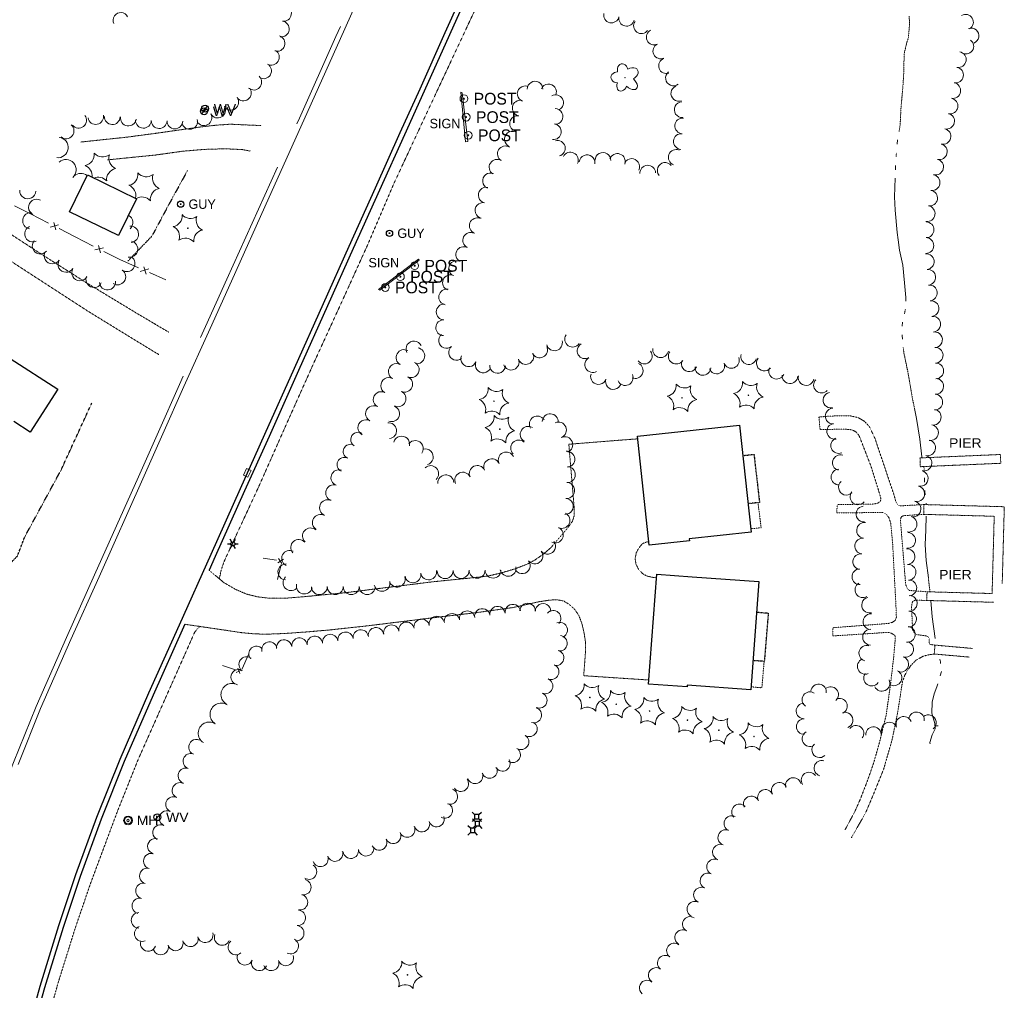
# Model space of a CAD drawing. Extents: x 386588 to 390135, y 96998 to 113606.
# Tile 44 of 93: x 387906 to 388409, y 101521 to 102017. Entities that reach past the tile are written whole.
import ezdxf
from ezdxf.enums import TextEntityAlignment as Align

# ---------------------------------------------------------------- set-up
doc = ezdxf.new("R2010")
doc.units = 0
doc.header["$MEASUREMENT"] = 0
for name, pattern in [('Wisdot1', [0.0625, 0.03125, -0.03125]), ('Wisdot3', [0.1875, 0.125, -0.0625]), ('Wisdot5', [0.1, 0.05, -0.05]), ('Wisdot6', [0.375, 0.125, -0.0625, 0.03125, -0.0625, 0.03125, -0.0625])]:
    doc.linetypes.add(name, pattern=pattern)
for name, color, linetype, lineweight in [('E_BLD', 241, 'Continuous', 25), ('E_DRN', 40, 'Continuous', 15), ('E_DTM_SlopeBottom', 3, 'Wisdot1', 25), ('E_DWY', 2, 'Wisdot3', 15), ('E_LAND_Vegetation', 3, 'Continuous', 15), ('E_LTG', 21, 'Continuous', 25), ('E_MISCPROP', 30, 'Continuous', 15), ('E_MISCPROP_HvyDash', 241, 'Wisdot3', 25), ('E_MISCPROP_Railing', 30, 'Continuous', 15), ('E_PATH_Sidewalk', 2, 'Wisdot5', 15), ('E_RDWY', 21, 'Continuous', 25), ('E_SGN', 21, 'Continuous', 15), ('E_STRUCT_Pier', 7, 'Wisdot3', 25), ('E_UTL_AG_Bold', 30, 'Continuous', 25), ('E_UTL_EGuyWire', 200, 'Continuous', 25), ('E_UTL_MH', 30, 'Continuous', 15), ('E_UTL_W', 5, 'Continuous', 25), ('E_WTR', 4, 'Wisdot6', 15), ('E_WTR_Dock_Pier', 4, 'Wisdot3', 15), ('E_WTR_Elevations', 4, 'Continuous', 15)]:
    doc.layers.add(name, color=color, linetype=linetype, lineweight=lineweight)
doc.layers.add('P2S1_Complete', color=7, linetype='Continuous', lineweight=15, transparency=0.9)
doc.styles.add('Style-dot_font5', font='dot_font5.shx')

# ---------------------------------------------------------------- blocks, each defined once
blk = doc.blocks.new('GUY')
at = {"layer": 'E_UTL_EGuyWire'}
for radius in [4, 0.5]:
    blk.add_circle((0, 0), radius, dxfattribs=at)
at = {"layer": 'E_UTL_EGuyWire', "style": 'Style-dot_font5'}
blk.add_text('GUY', height=12, dxfattribs=at).set_placement((10, 0), align=Align.MIDDLE_LEFT)
blk = doc.blocks.new('INLET')
at = {"layer": 'E_DRN', "flags": 128}
blk.add_lwpolyline([(-7.5, 10), (7.5, 10), (7.5, 0), (-7.5, 0)], close=True, dxfattribs=at)
blk = doc.blocks.new('LPOL')
at = {"layer": 'E_LTG'}
for p, q in [((-4, 0), (-1.5, 0)), ((-0.75, 1.3), (-2, 3.46)), ((0.75, 1.3), (2, 3.46)), ((1.5, 0), (4, 0)), ((-2, -3.46), (-0.75, -1.3)), ((2, -3.46), (0.75, -1.3))]:
    blk.add_line(p, q, dxfattribs=at)
for radius in [1.5, 1.5, 1.5, 0.125]:
    blk.add_circle((0, 0), radius, dxfattribs=at)
blk = doc.blocks.new('MH')
at = {"layer": 'E_UTL_MH'}
for radius in [5, 4, 1.5]:
    blk.add_circle((0, 0), radius, dxfattribs=at)
at = {"layer": 'E_UTL_MH', "style": 'Style-dot_font5', "width": 1.111111}
blk.add_text('MH', height=10.8, dxfattribs=at).set_placement((10, 0), align=Align.MIDDLE_LEFT)
blk = doc.blocks.new('PED')
at = {"layer": 'E_UTL_AG_Bold'}
for p, q in [((-2.5, 2.5), (-5.3, 5.3)), ((2.5, 2.5), (5.3, 5.3)), ((-2.5, -2.5), (-5.3, -5.3)), ((2.5, -2.5), (5.3, -5.3))]:
    blk.add_line(p, q, dxfattribs=at)
at = {"layer": 'E_UTL_AG_Bold', "flags": 128}
blk.add_lwpolyline([(-2.5, -2.5), (2.5, -2.5), (2.5, 2.5), (-2.5, 2.5)], close=True, dxfattribs=at)
blk = doc.blocks.new('PIER')
at = {"layer": 'E_STRUCT_Pier', "style": 'Style-dot_font5', "width": 1.111111}
blk.add_text('PIER', height=10.8, dxfattribs=at).set_placement((-16.8, -5.4))
blk = doc.blocks.new('CTRE')
at = {"layer": 'E_LAND_Vegetation'}
blk.add_circle((0, 0), 0.223, dxfattribs=at)
for centre, start, end in [((-11.97, 8.96), 280.2067, 5.97162), ((1.81, 14.92), 220.21132, 305.97623), ((13.83, 5.89), 160.21133, 245.97624), ((-13.83, -5.9), 340.21132, 65.97623), ((-1.81, -14.93), 40.21133, 125.97624)]:
    blk.add_arc(centre, 7.87, start, end, dxfattribs=at)
at = {"layer": 'E_LAND_Vegetation', "extrusion": (0, 0, -1)}
blk.add_arc((-12.03, -9.04), 7.87, 354.07279, 79.74889, dxfattribs=at)
blk = doc.blocks.new('SIGN')
at = {"layer": 'E_SGN', "lineweight": 13, "style": 'Style-dot_font5'}
blk.add_text('SIGN', height=12, dxfattribs=at).set_placement((0, 0), align=Align.MIDDLE_CENTER)
blk = doc.blocks.new('DTRE')
at = {"layer": 'E_LAND_Vegetation'}
blk.add_circle((-0.18, 0), 0.183, dxfattribs=at)
for centre, major_axis, ratio in [((-1.87, 5.32), (1.36, -4.98), 0.782863), ((4.06, 2.74), (-5.27, -2.93), 0.691916), ((-5.87, 0.15), (4.93, -0.12), 0.832022), ((-2.49, -5.24), (1.8, 4.86), 0.716896), ((3.54, -3.71), (-5.01, 4.58), 0.560249)]:
    blk.add_ellipse(centre, major_axis=major_axis, ratio=ratio, start_param=1.570796, end_param=4.712389, dxfattribs=at)
blk = doc.blocks.new('WV')
at = {"layer": 'E_UTL_W'}
blk.add_line((-2.8, -2.8), (2.8, 2.8), dxfattribs=at)
blk.add_circle((0, 0), 4, dxfattribs=at)
at = {"layer": 'E_UTL_W', "style": 'Style-dot_font5', "width": 1.111111}
blk.add_text('WV', height=10.8, dxfattribs=at).set_placement((10, 0), align=Align.MIDDLE_LEFT)
blk = doc.blocks.new('POST')
at = {"layer": 'E_MISCPROP'}
for radius in [4, 0.5]:
    blk.add_circle((0, 0), radius, dxfattribs=at)
at = {"layer": 'E_MISCPROP', "style": 'Style-dot_font5'}
blk.add_text('POST', height=12, dxfattribs=at).set_placement((10, 0), align=Align.MIDDLE_LEFT)
blk = doc.blocks.new('*U543', base_point=(388092.56, 101879.87, 1609.81))
at = {"layer": 'E_MISCPROP', "xscale": 0.4999999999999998, "yscale": 0.4999999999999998, "zscale": 0.4999999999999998}
blk.add_blockref('POST', (388092.56, 101879.87, 1609.81), dxfattribs=at)
blk = doc.blocks.new('*U544', base_point=(388100.3, 101885.38, 1609.9))
at = {"layer": 'E_MISCPROP', "xscale": 0.4999999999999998, "yscale": 0.4999999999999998, "zscale": 0.4999999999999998}
blk.add_blockref('POST', (388100.3, 101885.38, 1609.9), dxfattribs=at)
blk = doc.blocks.new('*U545', base_point=(388107.6, 101890.98, 1609.73))
at = {"layer": 'E_MISCPROP', "xscale": 0.4999999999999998, "yscale": 0.4999999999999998, "zscale": 0.4999999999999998}
blk.add_blockref('POST', (388107.6, 101890.98, 1609.73), dxfattribs=at)
blk = doc.blocks.new('*U546', base_point=(388134.97, 101957.63, 1609.39))
at = {"layer": 'E_MISCPROP', "xscale": 0.4999999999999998, "yscale": 0.4999999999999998, "zscale": 0.4999999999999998}
blk.add_blockref('POST', (388134.97, 101957.63, 1609.39), dxfattribs=at)
blk = doc.blocks.new('*U547', base_point=(388133.92, 101966.93, 1609.17))
at = {"layer": 'E_MISCPROP', "xscale": 0.4999999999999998, "yscale": 0.4999999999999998, "zscale": 0.4999999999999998}
blk.add_blockref('POST', (388133.92, 101966.93, 1609.17), dxfattribs=at)
blk = doc.blocks.new('*U548', base_point=(388132.77, 101976.35, 1609.3))
at = {"layer": 'E_MISCPROP', "xscale": 0.4999999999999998, "yscale": 0.4999999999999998, "zscale": 0.4999999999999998}
blk.add_blockref('POST', (388132.77, 101976.35, 1609.3), dxfattribs=at)

msp = doc.modelspace()

# ---------------------------------------------------------------- linework, layer by layer
at = {"layer": 'E_BLD', "ltscale": 5}
for p, q in [((387931.1, 101918.55), (387940.25, 101937.39)), ((387940.25, 101937.39), (387965.39, 101925.18)), ((387965.39, 101925.18), (387956.24, 101906.34)), ((387965.39, 101925.18), (387965.39, 101925.18)), ((387956.24, 101906.34), (387931.1, 101918.55)), ((387931.1, 101918.55), (387931.1, 101918.55)), ((387956.24, 101906.34), (387956.24, 101906.34)), ((387900.87, 101843.63), (387925.24, 101827.86)), ((387925.24, 101827.86), (387911.07, 101805.96)), ((387925.24, 101827.86), (387925.24, 101827.86)), ((387911.07, 101805.96), (387902.74, 101811.35)), ((388221.47, 101803.78), (388273.7, 101809.41)), ((388273.7, 101809.41), (388273.7, 101809.41)), ((388273.7, 101809.41), (388279.58, 101754.79)), ((387911.07, 101805.96), (387911.07, 101805.96)), ((388227.45, 101748.18), (388221.47, 101803.78)), ((388279.58, 101754.79), (388247.91, 101751.38)), ((388279.58, 101754.79), (388279.58, 101754.79)), ((388248.01, 101750.4), (388227.45, 101748.18)), ((388247.91, 101751.38), (388248.01, 101750.4)), ((388227.45, 101748.18), (388227.45, 101748.18)), ((388227.2, 101677.12), (388231.35, 101733.37)), ((388231.35, 101733.37), (388249.43, 101732.03)), ((388249.43, 101732.03), (388249.43, 101732.03)), ((388249.43, 101732.03), (388283.45, 101729.53)), ((388283.45, 101729.53), (388279.37, 101674.24)), ((388283.45, 101729.53), (388283.45, 101729.53)), ((388227.2, 101677.12), (388227.2, 101677.12)), ((388246.88, 101675.67), (388227.2, 101677.12)), ((388246.95, 101676.63), (388246.88, 101675.67)), ((388246.88, 101675.67), (388246.88, 101675.67)), ((388279.37, 101674.24), (388246.95, 101676.63)), ((388246.95, 101676.63), (388246.95, 101676.63)), ((388279.37, 101674.24), (388279.37, 101674.24))]:
    msp.add_line(p, q, dxfattribs=at)
at = {"layer": 'E_DTM_SlopeBottom', "flags": 128}
for points in [[(387991.5, 101939.71), (387982.5, 101923.35), (387973.21, 101906.05), (387961.03, 101893.41)], [(387778.11, 101790.67), (387805.21, 101762.37), (387811.76, 101748.52), (387816.1, 101733.92), (387829.65, 101730.05), (387854.04, 101726.85), (387862.11, 101707.88), (387842.63, 101696.91), (387841.5, 101690.85), (387841.83, 101687.55), (387864.68, 101675.53), (387885.24, 101707.09), (387891.98, 101729.82), (387904.52, 101742.6), (387908.29, 101752.43), (387926.91, 101786.7), (387942.52, 101820.75)]]:
    msp.add_lwpolyline(points, dxfattribs=at)
at = {"layer": 'E_DWY', "flags": 128}
for points in [[(387936.91, 101954.2), (387960.24, 101956.66), (387977.17, 101958.91), (387990.16, 101960.78), (387999.66, 101962.1), (388006.52, 101962.85), (388013.42, 101963.31), (388020.44, 101962.99), (388027.03, 101962.71), (388029.26, 101962.62)], [(388023.42, 101949.6), (388019.4, 101950.35), (388010.78, 101950.76), (388000.13, 101950.44), (387989.16, 101949.52), (387975.09, 101947.56), (387950.53, 101945.08)], [(387981.87, 101857), (387964.9, 101867.04), (387939.92, 101882.17), (387916.9, 101896.79), (387892.64, 101912.59), (387877.93, 101920.69), (387865.11, 101926.1), (387854.07, 101929.25), (387840.48, 101932.76)], [(387817.91, 101909.97), (387825.16, 101911.75), (387834.51, 101913.83), (387841.89, 101914.6), (387849.8, 101914.46), (387858.35, 101913.86), (387867.03, 101911.88), (387874.48, 101909.19), (387885.58, 101903.53), (387904.13, 101891.36), (387924.14, 101878.38), (387940.65, 101867.67), (387964.73, 101852.89), (387976.75, 101845.59)], [(388221.6, 101802.5), (388186.4, 101799.73), (388189.14, 101767.16), (388189.12, 101763.13), (388188.21, 101760.31), (388185.63, 101756.73), (388177.34, 101747), (388173.24, 101743.45), (388169.12, 101740.6), (388165.16, 101738.46), (388158.96, 101736.07), (388151.62, 101733.87), (388144.87, 101732.34), (388137.45, 101731.49), (388116.87, 101729.42), (388090.12, 101726.09), (388072.2, 101723.83), (388052.09, 101721.89), (388042.49, 101721.09), (388033, 101721.04), (388027.39, 101721.7), (388021.53, 101723.15), (388015.93, 101725.59), (388010.07, 101728.99), (388002.47, 101735.33)], [(388231.21, 101731.5), (388229.53, 101731.6), (388226.43, 101732.31), (388224.42, 101733.38), (388222.24, 101735.48), (388220.71, 101738.41), (388220.31, 101741.28), (388220.86, 101744.28), (388222.12, 101746.57), (388224.03, 101748.91), (388225.96, 101749.65), (388227.25, 101750.04)], [(387990.14, 101707.68), (388000.24, 101706.23), (388009.96, 101704.79), (388018.88, 101703.44), (388025.79, 101702.78), (388032.4, 101702.65), (388041.25, 101702.99), (388052.28, 101703.78), (388063.34, 101704.72), (388082.01, 101706.74), (388100.71, 101709.02), (388120.56, 101711.46), (388139.39, 101713.67), (388158.18, 101716.31), (388171.01, 101719.18), (388176.61, 101720.04), (388179.97, 101720.27), (388183.67, 101719.65), (388186.34, 101718.04), (388189.36, 101715.37), (388191.56, 101712.14), (388193, 101708.29), (388194.1, 101703.88), (388194.86, 101698.88), (388194.96, 101694.07), (388194, 101681.41), (388227.35, 101679.2)]]:
    msp.add_lwpolyline(points, dxfattribs=at)
at = {"layer": 'E_LAND_Vegetation'}
for centre, radius, start, end in [((387957.36, 102016.5), 3.91, 26.7424, 206.7424), ((388040.54, 102019.93), 4.02, 262.2027, 82.2027), ((388039.45, 102011.96), 4.02, 262.2027, 82.2027), ((388208.18, 102019.07), 3.95, 167.6895, 347.6895), ((388215.89, 102017.39), 3.95, 167.6895, 347.6895), ((388223.48, 102013.57), 3.95, 144.1364, 324.1364), ((388389.25, 102015.47), 3.95, 301.4162, 121.4162), ((388230.02, 102007.85), 3.95, 115.075, 295.075), ((388392.04, 102008.52), 3.95, 289.6128, 109.6128), ((388037.24, 102004.57), 4.02, 252.3893, 72.3893), ((388389.42, 102003.15), 3.95, 234.1975, 54.1975), ((388034.38, 101997.54), 4.02, 239.7855, 59.7855), ((388233.37, 102000.7), 3.95, 115.075, 295.075), ((388385.52, 101996.33), 4.02, 259.8667, 79.8667), ((388236.27, 101993.15), 3.95, 109.1827, 289.1827), ((388030.33, 101990.59), 4.02, 239.7855, 59.7855), ((388384.1, 101988.42), 4.02, 259.8667, 79.8667), ((388025.34, 101984.79), 4.02, 228.1684, 48.1684), ((388169.12, 101981.22), 4.02, 0.746, 180.746), ((388239.81, 101986.91), 3.95, 128.547, 308.547), ((388020.07, 101979.28), 4.02, 216.1406, 36.1406), ((388164.07, 101978.85), 4.02, 70.4884, 250.4884), ((388176.02, 101979.83), 4.02, 336.0714, 156.0714), ((388242.6, 101979.07), 4.02, 110.7825, 290.7825), ((388382.68, 101980.51), 4.02, 259.8667, 79.8667), ((388013.57, 101974.53), 4.02, 216.1406, 36.1406), ((388161.58, 101971.55), 4.02, 80.3295, 260.3295), ((388179.61, 101974.32), 4.02, 298.1459, 118.1459), ((388381.28, 101972.61), 4.02, 259.8667, 79.8667), ((388006.88, 101970.52), 4.02, 209.2132, 29.2132), ((388179.34, 101967.28), 4.02, 268.1416, 88.1416), ((388244.36, 101970.75), 4.02, 93.6908, 273.6908), ((387935.84, 101965.36), 4.02, 218.1358, 38.1358), ((387944.54, 101967.25), 4.02, 190.8819, 10.8819), ((387952.99, 101967.17), 4.02, 177.6507, 357.6507), ((387961.22, 101966.48), 4.02, 170.9752, 350.9752), ((387968.91, 101965.3), 4.02, 178.7274, 358.7274), ((387976.96, 101965.13), 4.02, 178.7274, 358.7274), ((387985, 101964.95), 4.02, 178.7274, 358.7274), ((387992.54, 101964.73), 4.02, 194.0794, 14.0794), ((387999.85, 101966.6), 4.02, 209.2132, 29.2132), ((388160.23, 101963.64), 4.02, 80.3295, 260.3295), ((388244.6, 101962.46), 4.02, 85.2099, 265.2099), ((388379.55, 101964.88), 4.02, 256.5603, 76.5603), ((387929.42, 101959.92), 4.02, 230.2164, 50.2164), ((388178.53, 101959.45), 4.02, 263.2472, 83.2472), ((388377.68, 101957.06), 4.02, 256.5603, 76.5603), ((387925.24, 101951.39), 5.22, 262.8509, 82.8509), ((388157.51, 101955.68), 4.02, 67.4369, 247.4369), ((388180.56, 101950.98), 4.02, 284.8573, 104.8573), ((388243.93, 101954.46), 4.02, 85.2099, 265.2099), ((388153.94, 101948.16), 4.02, 58.1324, 238.1324), ((388241.33, 101946.35), 4.02, 69.0867, 249.0867), ((388375.81, 101949.25), 4.02, 256.3759, 76.3759), ((387929.3, 101940.02), 5.22, 311.7979, 131.7979), ((387938.07, 101947.82), 5.72, 281.2673, 7.0323), ((387948.06, 101952.29), 5.72, 221.2674, 307.0323), ((387956.92, 101945.89), 5.72, 161.2674, 247.0323), ((388149.7, 101941.34), 4.02, 58.1324, 238.1324), ((388187.22, 101944.98), 4.02, 333.3932, 153.3932), ((388195.74, 101943.63), 4.02, 352.732, 172.732), ((388203.83, 101944.83), 4.02, 358.2596, 178.2596), ((388211.22, 101944.28), 4.02, 340.6721, 160.6721), ((388218.55, 101941.69), 4.02, 332.7871, 152.7871), ((388373.92, 101941.45), 4.02, 256.3759, 76.3759), ((387936.96, 101936.93), 5.72, 352.9564, 67.0323), ((387955.81, 101935), 5.72, 101.2674, 187.0323), ((388226.75, 101938.29), 4.02, 3.2569, 183.2569), ((388235.65, 101939.69), 4.02, 39.3035, 219.3035), ((387936.95, 101932.98), 5.22, 52.6242, 131.2933), ((387945.82, 101930.53), 5.72, 41.2673, 113.3052), ((387960.42, 101937.7), 5.72, 281.2673, 7.0323), ((387970.41, 101942.18), 5.72, 221.2674, 307.0323), ((387979.27, 101935.77), 5.72, 161.2674, 247.0323), ((388146.36, 101934.35), 4.02, 66.3706, 246.3706), ((388372.12, 101933.47), 4.02, 260.9374, 80.9374), ((387959.31, 101926.82), 5.72, 346.0802, 67.0323), ((387978.16, 101924.89), 5.72, 101.2674, 187.0323), ((388144.17, 101927.06), 4.02, 78.0192, 258.0192), ((387909.82, 101929.29), 4.12, 176.6342, 356.6342), ((387914.32, 101920.86), 4.12, 62.2923, 242.2923), ((387968.17, 101920.41), 5.72, 41.2673, 121.571), ((388370.86, 101925.53), 4.02, 260.9374, 80.9374), ((388142.5, 101919.2), 4.02, 78.0192, 258.0192), ((388369.59, 101917.6), 4.02, 260.9374, 80.9374), ((387911.33, 101913.96), 4.12, 81.5551, 261.5551), ((387959.41, 101913.01), 4.12, 310.4768, 63.1528), ((388139.61, 101911.41), 4.02, 69.3947, 249.3947), ((387912.34, 101907.21), 4.12, 114.5076, 294.5076), ((387962.35, 101907.04), 4.12, 274.2228, 94.2228), ((388369.05, 101909.34), 4.02, 269.2074, 89.2074), ((388136.23, 101903.94), 4.02, 64.0792, 244.0792), ((388368.95, 101901.3), 4.02, 269.2074, 89.2074), ((387916.24, 101901.09), 4.12, 139.0706, 319.0706), ((387961.93, 101899.44), 4.12, 257.6979, 77.6979), ((388132.68, 101896.69), 4.02, 62.9517, 242.9517), ((387922.35, 101896.04), 4.12, 148.4809, 328.4809), ((387960.46, 101892.07), 4.12, 235.1073, 55.1073), ((388369.13, 101893.08), 4.02, 275.6397, 95.6397), ((387929.38, 101891.74), 4.12, 148.4809, 328.4809), ((387936.41, 101887.42), 4.12, 148.4809, 328.4809), ((388129.03, 101889.53), 4.02, 62.9517, 242.9517), ((387943.66, 101883.96), 4.12, 154.9034, 334.9034), ((387955.74, 101885.31), 4.12, 235.1073, 55.1073), ((388125.9, 101882.31), 4.02, 67.9098, 247.9098), ((388369.92, 101885.08), 4.02, 275.6397, 95.6397), ((387950.55, 101882.71), 4.12, 184.303, 4.303), ((388370.71, 101877.08), 4.02, 275.6397, 95.6397), ((388123.94, 101874.98), 4.02, 79.948, 259.948), ((388122.63, 101867.34), 4.02, 88.4525, 268.4525), ((388371.57, 101869.08), 4.02, 276.3565, 96.3565), ((388372.46, 101861.09), 4.02, 276.3565, 96.3565), ((388122.41, 101859.3), 4.02, 88.4525, 268.4525), ((388123.86, 101852.81), 4.02, 129.8521, 309.8521), ((388188.33, 101853.39), 4.02, 146.6003, 326.6003), ((388373.35, 101853.11), 4.02, 276.3565, 96.3565), ((388107.23, 101848.37), 4.08, 26.4284, 206.4284), ((388129.01, 101846.65), 4.02, 129.8521, 309.8521), ((388171.49, 101847.94), 4.02, 207.0592, 27.0592), ((388179.07, 101851.56), 4.02, 195.3242, 15.3242), ((388194.72, 101847.48), 4.02, 119.4447, 299.4447), ((388373.67, 101845.23), 4.02, 272.0139, 92.0139), ((388102.15, 101844.01), 4.08, 60.6642, 240.6642), ((388108.64, 101844.94), 4.08, 260.7268, 80.7268), ((388135.24, 101843.41), 4.02, 156.9614, 336.9614), ((388164.42, 101844.58), 4.02, 201.0666, 21.0666), ((388224.98, 101844.8), 4.02, 217.155, 37.155), ((388233.32, 101848.04), 4.02, 170.0003, 350.0003), ((388241.3, 101844.77), 4.02, 146.0356, 326.0356), ((388278.38, 101844.55), 4.02, 164.1339, 344.1339), ((388098.25, 101836.87), 4.08, 61.5197, 241.5197), ((388105.78, 101837.87), 4.08, 245.6511, 65.6511), ((388142.63, 101840.27), 4.02, 156.9614, 336.9614), ((388149.99, 101840.04), 4.02, 177.6639, 357.6639), ((388156.92, 101841.69), 4.02, 201.0666, 21.0666), ((388198.66, 101840.47), 4.02, 119.2244, 299.2244), ((388220.35, 101837.35), 4.02, 245.7504, 65.7504), ((388247.96, 101840.9), 4.02, 155.3892, 335.3892), ((388254.92, 101839), 4.02, 176.5157, 356.5157), ((388262.02, 101839.73), 4.02, 200.9708, 20.9708), ((388269.52, 101842.61), 4.02, 200.9708, 20.9708), ((388286.35, 101841.21), 4.02, 141.0647, 321.0647), ((388373.95, 101837.19), 4.02, 272.0139, 92.0139), ((388102.42, 101830.43), 4.08, 245.6511, 65.6511), ((388201.57, 101834.34), 4.02, 161.3023, 341.3023), ((388215.22, 101833.77), 4.02, 203.9068, 23.9068), ((388292.63, 101837.06), 4.02, 154.9351, 334.9351), ((388299.47, 101834.75), 4.02, 176.2946, 356.2946), ((388307.71, 101833.82), 4.02, 167.5596, 347.5596), ((388094.35, 101829.7), 4.08, 61.5197, 241.5197), ((388209.18, 101831.77), 4.02, 161.3023, 341.3023), ((388315.57, 101829.99), 4.02, 137.1391, 317.1391), ((388373.93, 101829.34), 4.02, 266.8535, 86.8535), ((388090.47, 101822.52), 4.08, 61.5197, 241.5197), ((388099.05, 101823), 4.08, 245.6511, 65.6511), ((388320.38, 101822.28), 4.02, 100.7019, 280.7019), ((388373.49, 101821.32), 4.02, 266.8535, 86.8535), ((388086.57, 101815.35), 4.08, 61.5197, 241.5197), ((388095.75, 101815.35), 4.08, 250.8182, 70.8182), ((388170.33, 101810.06), 4.08, 32.3765, 212.3765), ((388176.88, 101811.18), 4.08, 356.9398, 176.9398), ((388321.54, 101814.1), 4.02, 93.1034, 273.1034), ((388372.69, 101813.57), 4.02, 259.8543, 79.8543), ((388082.68, 101808.18), 4.08, 61.5197, 241.5197), ((388094.27, 101806.65), 4.08, 276.8105, 96.8105), ((388165.64, 101804.77), 4.08, 59.0091, 239.0091), ((388181.09, 101807), 4.08, 293.1874, 113.1874), ((388322.32, 101806.32), 4.02, 99.4969, 279.4969), ((388371.28, 101805.66), 4.02, 259.8543, 79.8543), ((388078.58, 101802.12), 3.71, 57.4696, 237.4696), ((388100.91, 101799.79), 4.08, 346.5006, 166.5006), ((388074.78, 101796.01), 3.71, 64.7514, 244.7514), ((388107.91, 101797.53), 4.08, 324.9721, 144.9721), ((388160.76, 101797.76), 4.08, 46.7588, 226.7588), ((388184.31, 101799.49), 4.08, 293.1874, 113.1874), ((388324.36, 101799.07), 4.02, 113.0762, 293.0762), ((388369.85, 101797.87), 4.02, 256.3201, 76.3201), ((388113.01, 101793.3), 4.08, 285.5653, 105.5653), ((388154.4, 101791.66), 4.08, 24.9534, 204.9534), ((388185.33, 101792.05), 4.08, 275.2586, 95.2586), ((388325.24, 101790.28), 4.02, 73.2295, 253.2295), ((388367.95, 101790.07), 4.02, 256.3201, 76.3201), ((388071.62, 101789.29), 3.71, 64.7514, 244.7514), ((388115.73, 101784.71), 4.08, 312.6638, 132.6638), ((388139.6, 101784.77), 4.08, 24.8731, 204.8731), ((388147, 101788.21), 4.08, 24.9534, 204.9534), ((388068.88, 101782.61), 4.08, 70.6602, 250.6602), ((388123.53, 101779.98), 4.08, 3.3829, 183.3829), ((388132.19, 101781.34), 4.08, 24.8731, 204.8731), ((388185.6, 101784.17), 4.08, 267.3355, 87.3355), ((388324.52, 101782.93), 4.02, 90.4976, 270.4976), ((388366.06, 101782.24), 4.02, 257.0136, 77.0136), ((388066.17, 101774.91), 4.08, 70.6602, 250.6602), ((388185.22, 101776.07), 4.08, 265.7976, 85.7976), ((388328.29, 101777.78), 4.02, 132.3352, 312.3352), ((388334.2, 101772.84), 4.02, 141.9376, 321.9376), ((388364.25, 101774.41), 4.02, 257.0136, 77.0136), ((388063.04, 101767.26), 4.08, 67.502, 247.502), ((388184.62, 101767.93), 4.08, 265.7976, 85.7976), ((388362.36, 101766.65), 4.02, 255.5652, 75.5652), ((388059.37, 101759.7), 4.08, 59.7192, 239.7192), ((388182.89, 101760.79), 4.08, 245.1078, 65.1078), ((388337.26, 101764.01), 4.02, 94.4057, 274.4057), ((388337.56, 101755.65), 4.02, 83.5246, 263.5246), ((388360.36, 101758.87), 4.02, 255.5652, 75.5652), ((388054.35, 101752.86), 4.08, 48.7933, 228.7933), ((388179.46, 101753.38), 4.08, 245.1078, 65.1078), ((388359.6, 101750.57), 4.02, 265.0096, 85.0096), ((388048.35, 101746.99), 4.08, 41.2932, 221.2932), ((388175.5, 101747.57), 4.08, 217.3552, 37.3552), ((388336.66, 101747.67), 4.02, 83.5246, 263.5246), ((388043.68, 101741.38), 4.08, 63.024, 243.024), ((388169.01, 101742.62), 4.08, 217.3552, 37.3552), ((388335.61, 101739.67), 4.02, 82.3209, 262.3209), ((388359.29, 101742.27), 4.02, 274.0296, 94.0296), ((388041.78, 101734.46), 4.08, 87.4505, 267.4505), ((388162.52, 101737.66), 4.08, 217.3552, 37.3552), ((388106.69, 101732.99), 4.08, 190.701, 10.701), ((388114.71, 101734.5), 4.08, 190.701, 10.701), ((388123.15, 101735.11), 4.08, 180.759, 0.759), ((388131.31, 101735.22), 4.08, 180.759, 0.759), ((388139.48, 101735.31), 4.08, 180.454, 0.454), ((388147.64, 101735.37), 4.08, 180.454, 0.454), ((388155.37, 101736.31), 4.08, 190.9717, 10.9717), ((388335.18, 101731.97), 4.02, 91.5087, 271.5087), ((388359.86, 101734.25), 4.02, 274.0296, 94.0296), ((388044.4, 101728.98), 4.08, 133.014, 313.014), ((388090.86, 101728.67), 4.08, 193.1901, 13.1901), ((388098.65, 101730.75), 4.08, 196.2987, 16.2987), ((388336.75, 101725.32), 4.02, 120.9396, 300.9396), ((388360.23, 101726.3), 4.02, 272.0467, 92.0467), ((388051.18, 101727.27), 4.08, 166.5463, 346.5463), ((388058.85, 101726.93), 4.08, 180.2357, 0.2357), ((388067.01, 101726.96), 4.08, 179.9876, 359.9876), ((388075.18, 101726.96), 4.08, 179.9876, 359.9876), ((388083.34, 101726.96), 4.08, 179.9876, 359.9876), ((388165.33, 101714.48), 3.94, 359.1878, 179.1878), ((388173.22, 101714.37), 3.94, 359.1878, 179.1878), ((388340.17, 101717.51), 4.02, 102.9302, 282.9302), ((388360.44, 101718.42), 4.02, 267.3836, 87.3836), ((388134.42, 101710.59), 3.94, 9.9819, 189.9819), ((388142.17, 101711.75), 3.94, 8.4986, 188.4986), ((388149.95, 101712.9), 3.94, 7.7794, 187.7794), ((388157.76, 101713.97), 3.94, 7.7794, 187.7794), ((388178.38, 101710.79), 3.94, 318.1907, 138.1907), ((388360.08, 101710.39), 4.02, 267.3836, 87.3836), ((388103.42, 101704.9), 3.94, 10.9691, 190.9691), ((388111.16, 101706.39), 3.94, 10.7019, 190.7019), ((388118.9, 101707.85), 3.94, 10.7019, 190.7019), ((388126.65, 101709.22), 3.94, 9.9819, 189.9819), ((388181.75, 101704.76), 3.94, 292.6737, 112.6737), ((388340.87, 101709.05), 4.02, 86.041, 266.041), ((388072.21, 101699.79), 3.94, 8.3947, 188.3947), ((388080.02, 101700.93), 3.94, 8.3947, 188.3947), ((388087.82, 101702.09), 3.94, 8.3947, 188.3947), ((388095.67, 101703.4), 3.94, 10.9691, 190.9691), ((388340.64, 101701.11), 4.02, 88.8043, 268.8043), ((388359.48, 101702.51), 4.02, 263.6711, 83.6711), ((388033.32, 101694.76), 3.94, 14.9032, 194.9032), ((388040.88, 101695.85), 3.94, 7.2562, 187.2562), ((388048.68, 101696.81), 3.94, 6.5943, 186.5943), ((388056.52, 101697.71), 3.94, 6.5943, 186.5943), ((388064.41, 101698.64), 3.94, 8.3947, 188.3947), ((388181.68, 101697.97), 3.94, 263.4988, 83.4988), ((388358.59, 101694.93), 4.02, 251.5795, 71.5795), ((388026.7, 101692.59), 3.94, 40.6129, 220.6129), ((388179.92, 101690.54), 3.94, 255.8176, 75.8176), ((388338.74, 101692.87), 4.02, 75.1896, 255.1896), ((388021.69, 101687.16), 3.94, 54.4493, 234.4493), ((388337.94, 101686.18), 4.02, 112.9651, 292.9651), ((388356.06, 101687.3), 4.02, 251.5795, 71.5795), ((388017.59, 101680.71), 3.94, 61.3445, 241.3445), ((388177.38, 101683.4), 3.94, 246.8476, 66.8476), ((388352.65, 101680.32), 4.02, 243.7828, 63.7828), ((388174.31, 101676.11), 3.94, 247.7705, 67.7705), ((388341.19, 101680.2), 4.02, 144.9457, 324.9457), ((388346.46, 101677.52), 4.02, 205.5838, 25.5838), ((388014.26, 101671.79), 5.69, 61.2681, 241.2681), ((388309.61, 101669.19), 3.98, 55.3038, 235.3038), ((388314.05, 101673.1), 3.98, 352.3552, 172.3552), ((388320.29, 101671.78), 3.98, 310.7942, 130.7942), ((388171.33, 101668.8), 3.94, 247.7705, 67.7705), ((388324.78, 101665.86), 3.98, 295.9865, 115.9865), ((388008.67, 101661.68), 5.69, 57.8073, 237.8073), ((388168.52, 101661.28), 3.94, 252.4627, 72.4627), ((388306.6, 101663.38), 3.98, 91.0254, 271.0254), ((388306.74, 101655.43), 3.98, 91.0254, 271.0254), ((388327.69, 101658.72), 3.98, 289.3026, 109.3026), ((388357.64, 101656.57), 3.98, 22.2258, 202.2258), ((388364.13, 101658.85), 3.98, 352.265, 172.265), ((388370.23, 101657.41), 3.98, 308.9521, 128.9521), ((388002.6, 101652.05), 5.69, 57.8073, 237.8073), ((388166.28, 101654.23), 3.94, 237.2716, 57.2716), ((388333.23, 101652), 3.98, 322.9807, 142.9807), ((388342.13, 101651.27), 3.98, 4.3409, 184.3409), ((388350.22, 101653.64), 3.98, 21.3003, 201.3003), ((388374.73, 101651.84), 3.98, 82.9898, 104.8013), ((387996.01, 101644.92), 3.94, 66.5992, 246.5992), ((388162.02, 101647.6), 3.94, 237.2716, 57.2716), ((388309.71, 101649.19), 3.98, 119.4344, 299.4344), ((388157.75, 101640.96), 3.94, 237.2716, 57.2716), ((388314.65, 101643.56), 3.98, 132.8335, 312.8335), ((387993.13, 101637.75), 3.94, 71.2977, 251.2977), ((388152.45, 101636.58), 3.94, 211.1883, 31.1883), ((388315.76, 101634.13), 3.98, 74.2269, 254.2269), ((387990.6, 101630.28), 3.94, 71.2977, 251.2977), ((388145.87, 101632.94), 3.94, 200.4618, 20.4618), ((388131.18, 101626.2), 3.94, 216.229, 36.229), ((388138.49, 101630.18), 3.94, 200.4618, 20.4618), ((388301.17, 101625.29), 3.98, 15.1315, 195.1315), ((388309.18, 101628.11), 3.98, 34.027, 214.027), ((387987.56, 101622.8), 3.94, 65.2616, 245.2616), ((388125.59, 101619.6), 3.94, 251.3023, 71.3023), ((388286.88, 101619.23), 3.98, 25.1455, 205.1455), ((388294.03, 101622.86), 3.98, 27.509, 207.509), ((387984.26, 101615.64), 3.94, 65.2616, 245.2616), ((388279.68, 101615.85), 3.98, 25.1455, 205.1455), ((388123.02, 101612.52), 3.94, 240.8227, 60.8227), ((388273.68, 101611.79), 3.98, 43.9233, 223.9233), ((387980.95, 101608.48), 3.94, 65.216, 245.216), ((388118.8, 101608.11), 3.94, 199.075, 19.075), ((388269.71, 101605.86), 3.98, 65.1204, 245.1204), ((387977.65, 101601.32), 3.94, 65.216, 245.216), ((388103.77, 101602.79), 3.94, 204.6009, 24.6009), ((388111.35, 101605.53), 3.94, 199.075, 19.075), ((388266.6, 101598.71), 3.98, 69.7964, 249.7964), ((387975, 101594.23), 3.94, 74.4541, 254.4541), ((388089.46, 101596.09), 3.94, 205.5649, 25.5649), ((388096.57, 101599.49), 3.94, 205.5649, 25.5649), ((388074.96, 101591.95), 3.94, 188.8351, 8.8351), ((388082.76, 101593.16), 3.94, 188.8351, 8.8351), ((388263.86, 101591.25), 3.98, 69.7964, 249.7964), ((387972.88, 101586.63), 3.94, 74.4541, 254.4541), ((388059.46, 101587.77), 3.94, 199.852, 19.852), ((388066.88, 101590.45), 3.94, 199.852, 19.852), ((388260.9, 101583.7), 3.98, 64.8965, 244.8965), ((387970.87, 101579.05), 3.94, 75.6548, 255.6548), ((388053.6, 101581.24), 3.94, 237.1548, 57.1548), ((388257.53, 101576.5), 3.98, 64.8965, 244.8965), ((387968.93, 101571.42), 3.94, 76.145, 256.145), ((388050.7, 101573.34), 3.94, 257.4755, 77.4755), ((388254.17, 101569.3), 3.98, 65.2201, 245.2201), ((387967.04, 101563.76), 3.94, 76.145, 256.145), ((388048.99, 101565.64), 3.94, 257.4755, 77.4755), ((388250.83, 101562.09), 3.98, 65.2201, 245.2201), ((387966.61, 101556.37), 3.94, 89.9052, 269.9052), ((388047.84, 101557.63), 3.94, 264.3977, 84.3977), ((388248.45, 101554.35), 3.91, 59.6805, 239.6805), ((387968.29, 101549.57), 3.94, 112.9742, 292.9742), ((388047.08, 101549.78), 3.94, 264.3977, 84.3977), ((387992.95, 101546.88), 3.94, 195.0229, 15.0229), ((388000.57, 101548.93), 3.94, 195.0229, 15.0229), ((388009.15, 101547.56), 3.94, 157.5433, 337.5433), ((388244.51, 101547.6), 3.91, 59.6805, 239.6805), ((387971.35, 101544.48), 3.94, 160.8166, 340.8166), ((387977.73, 101542.7), 3.94, 195.4638, 15.4638), ((387985.33, 101544.8), 3.94, 195.4638, 15.4638), ((388016.15, 101542.71), 3.94, 131.5541, 311.5541), ((388044.22, 101543.2), 3.94, 243.9093, 63.9093), ((388240.3, 101540.79), 3.91, 53.1008, 233.1008), ((388020.78, 101537.45), 3.94, 158.6958, 338.6958), ((388041.75, 101537.12), 3.94, 198.6566, 18.6566), ((388235.61, 101534.54), 3.91, 53.1008, 233.1008), ((388028.12, 101534.58), 3.94, 158.6958, 338.6958), ((388034.28, 101534.59), 3.94, 198.6566, 18.6566), ((388231.05, 101528.28), 3.91, 55.1292, 235.1292), ((388226.39, 101521.83), 3.91, 50.2622, 230.2622)]:
    msp.add_arc(centre, radius, start, end, dxfattribs=at)
at = {"layer": 'E_MISCPROP_HvyDash', "flags": 128}
for points in [[(388275.36, 101793.95), (388281.06, 101794.55), (388283.89, 101769.92), (388278.01, 101769.35)], [(388280.48, 101689.3), (388286.5, 101688.86), (388288.5, 101713.28), (388282.28, 101713.75)]]:
    msp.add_lwpolyline(points, dxfattribs=at)
at = {"layer": 'E_MISCPROP_Railing', "ltscale": 5}
for p, q in [((387925.58, 101911.84), (387921.18, 101910.74)), ((387924.09, 101909.25), (387923.12, 101913.03)), ((387948.46, 101900.19), (387944.05, 101899.09)), ((387946.96, 101897.6), (387945.99, 101901.38)), ((387971.63, 101889.39), (387967.29, 101888.04)), ((387970.28, 101886.72), (387969.11, 101890.43)), ((388037.57, 101739.12), (388040.48, 101740.96)), ((388038.03, 101741.34), (388039.62, 101738.85)), ((388016.3, 101683.07), (388019.48, 101684.38)), ((388017.13, 101685.18), (388018.27, 101682.46))]:
    msp.add_line(p, q, dxfattribs=at)
at = {"layer": 'E_MISCPROP_Railing', "flags": 128}
for points in [[(387911.11, 101917.42), (387902.94, 101921.58)], [(387920.41, 101912.68), (387911.11, 101917.42)], [(387933.98, 101905.77), (387925.81, 101909.93)], [(387943.28, 101901.03), (387933.98, 101905.77)], [(387956.87, 101894.15), (387956.25, 101894.43), (387948.68, 101898.28)], [(387966.41, 101889.94), (387956.87, 101894.15)], [(387980.35, 101883.78), (387971.96, 101887.49)], [(388030.09, 101741.52), (388036.96, 101740.45)], [(388039.28, 101738.25), (388037.46, 101730.56)], [(388019.4, 101685), (388022.64, 101692.2)], [(388009.34, 101686.71), (388015.92, 101684.48)]]:
    msp.add_lwpolyline(points, dxfattribs=at)
at = {"layer": 'E_PATH_Sidewalk', "flags": 128}
for points in [[(388108.83, 101958.47), (388138.47, 102021.83), (388161.5, 102073.77), (388171.74, 102096.22), (388173.52, 102098.37), (388176.1, 102100.89)], [(388108.83, 101958.47), (388096.71, 101932.42), (388083.69, 101901.95), (388071.07, 101874.12), (388056.05, 101841.35), (388042.14, 101810.24), (388027.63, 101777.51), (388012.8, 101745.53), (388010.27, 101740.01), (388008.7, 101735.48), (388007.71, 101730.96)], [(388314.25, 101813.63), (388319.2, 101814.04), (388325.2, 101814.33), (388330.5, 101814.21), (388334.31, 101813.31), (388337.56, 101811.44), (388340.12, 101808.6), (388342.87, 101802.78), (388352.47, 101774.31), (388353.62, 101770.3), (388354.5, 101768.77), (388355.51, 101768.21), (388367.98, 101768.89)], [(388327.61, 101602.66), (388332.57, 101611.87), (388335.41, 101618.29), (388338.94, 101627.42), (388342.24, 101636.83), (388345.12, 101646.98), (388348.62, 101661.26), (388350.88, 101677.25), (388352.41, 101690.27), (388353.27, 101700.15), (388353.27, 101701.62), (388352.79, 101702.14), (388352.41, 101702.5), (388351.27, 101703.09), (388350.15, 101703.46), (388349.28, 101703.55), (388321.39, 101701.73), (388321.39, 101705.93), (388349.73, 101708.11), (388351.88, 101708.7), (388353.26, 101709.73), (388353.86, 101711.22), (388353.59, 101717.91), (388352.82, 101732.37), (388351.91, 101749.41), (388350.96, 101759.25), (388350.04, 101762.16), (388348.95, 101763.62), (388347.92, 101764.39), (388347.2, 101764.72), (388346.14, 101764.88), (388343.86, 101764.76), (388323.35, 101764.73), (388323.62, 101768.88), (388342.58, 101769.19), (388344.53, 101769.68), (388345.66, 101770.65), (388345.89, 101771.45), (388345.76, 101772.82), (388340.89, 101788.46), (388334.77, 101804.16), (388333.07, 101806.12), (388331.07, 101807.11), (388327.17, 101807.49), (388314.85, 101807.18), (388314.25, 101813.63)], [(388279.39, 101756.54), (388284.72, 101757.03), (388283.1, 101769.84)], [(388367.85, 101763.89), (388357.83, 101763.23), (388356.57, 101762.8), (388356.08, 101761.94), (388355.92, 101760.84), (388358.58, 101728.3), (388359.03, 101726.65), (388359.78, 101725.6), (388360.53, 101724.97), (388369.53, 101724.31)], [(388369.41, 101719.86), (388364.89, 101720), (388363.59, 101720.01), (388362.58, 101719.65), (388362.07, 101719.09), (388361.78, 101717.93), (388361.59, 101716.74), (388362.16, 101704.91), (388362.61, 101703.83), (388363.52, 101702.87), (388364.47, 101702.4), (388369.12, 101701.78), (388370.22, 101701.19), (388370.68, 101700.45), (388370.65, 101697.94), (388370.96, 101697.44), (388373.59, 101697.05)], [(387998.12, 101706.53), (387996.54, 101705.49), (387995.11, 101703.58), (387980.46, 101670.58), (387966.09, 101638.25), (387955.66, 101612.14), (387941.89, 101575.28), (387933.96, 101552.13), (387925.12, 101523.78), (387917.82, 101497.62), (387911.71, 101473.55), (387905.7, 101450.32), (387899.65, 101423.23), (387895.16, 101398.1), (387891.61, 101374.45), (387888.01, 101347.19), (387884.44, 101315.86), (387881.84, 101287.04), (387880.35, 101258.46), (387879.44, 101232.62), (387879.12, 101204.11), (387879.47, 101178.17), (387880.48, 101159.54)], [(388279.48, 101675.75), (388285.09, 101675.23), (388286.25, 101688.88)], [(388373.19, 101692.51), (388370.79, 101692.18), (388367.69, 101691.42), (388363.98, 101689.43), (388361.24, 101686.66), (388359.41, 101683.89), (388358.1, 101681.6), (388356.94, 101678.2), (388354.49, 101662.5), (388351.65, 101648.62), (388347.34, 101633.65), (388342.26, 101621.05), (388338.09, 101611.25), (388330.81, 101598.53)]]:
    msp.add_lwpolyline(points, dxfattribs=at)
at = {"layer": 'E_RDWY', "flags": 128}
for points in [[(388174, 102122.95), (388159.86, 102092.08), (388143.75, 102056.05), (388123.06, 102010.03), (388110.21, 101981.28), (388100.06, 101958.98)], [(388167.31, 102102.58), (388162.14, 102091.06), (388146.03, 102055.02), (388125.34, 102009), (388112.49, 101980.25), (388102.34, 101957.94)], [(388100.06, 101958.97), (388087.36, 101930.7), (388073.94, 101900.8), (388060.81, 101871.49), (388045.99, 101838.48), (388030.88, 101804.74), (388018.39, 101777.01), (388003.32, 101743.36), (387987.18, 101707.19), (387971.59, 101672.53), (387956.83, 101638.56), (387945, 101608.96), (387934.22, 101579.67), (387925.55, 101553.5), (387915.89, 101522.5), (387908.08, 101494.1), (387900.98, 101466.43)], [(388102.34, 101957.94), (388089.64, 101929.67), (388076.22, 101899.78), (388063.09, 101870.47), (388048.27, 101837.45), (388033.16, 101803.72), (388020.67, 101775.99), (388005.6, 101742.34), (388002.47, 101735.33)], [(387990.14, 101707.68), (387989.46, 101706.17), (387973.88, 101671.52), (387959.14, 101637.6), (387947.33, 101608.07), (387936.58, 101578.85), (387927.93, 101552.73), (387918.29, 101521.79), (387915.46, 101511.49)]]:
    msp.add_lwpolyline(points, dxfattribs=at)
at = {"layer": 'E_SGN'}
for points in [[(388131.87, 101979.31, 1609.11), (388131.11, 101979.62, 1608.88), (388133.64, 101954.29, 1609.22), (388134.81, 101954.52, 1609.6)], [(388089.73, 101878.4, 1609.82), (388089.05, 101878.89, 1610.56), (388109.48, 101894.41, 1609.52), (388109.89, 101893.88, 1609.62)]]:
    msp.add_polyline3d(points, close=True, dxfattribs=at)
at = {"layer": 'E_WTR', "flags": 128}
for points in [[(388360.41, 102018.57), (388360.57, 102014.17), (388360, 102007.55), (388359.02, 102004.45), (388357.77, 101999.08), (388357.71, 101991.05)], [(388355.2, 101959.57), (388355.8, 101963.2), (388356.13, 101970.53), (388356.8, 101978.18), (388357.28, 101983.93), (388357.71, 101991.05)], [(388353.69, 101946.59), (388353.89, 101948.76)], [(388357.97, 101866.43), (388358.45, 101868.49), (388358.45, 101868.55)], [(388363.1, 101818.07), (388361.88, 101824.14), (388359.71, 101836.73), (388357.64, 101846.66), (388357.39, 101849.14)], [(388368.12, 101786.89), (388367.85, 101788.32)], [(388371.01, 101724.27), (388370.2, 101731.47)]]:
    msp.add_lwpolyline(points, dxfattribs=at)
at = {"layer": 'E_WTR_Dock_Pier', "flags": 128}
msp.add_lwpolyline([(388365.91, 101792.73), (388407.03, 101794.48), (388407.22, 101789.99), (388366.1, 101788.24)], close=True, dxfattribs=at)
for points in [[(388407.96, 101728.55), (388409.02, 101767.78), (388367.98, 101768.89), (388367.85, 101763.89), (388403.86, 101762.91), (388402.79, 101723.41), (388369.53, 101724.31), (388369.41, 101719.86), (388403.63, 101718.94)], [(388391.02, 101690.93), (388373.19, 101692.51), (388373.59, 101697.05), (388393, 101695.33)]]:
    msp.add_lwpolyline(points, dxfattribs=at)
at = {"layer": 'E_WTR_Elevations', "flags": 128}
for points in [[(388354.29, 101953.1), (388354.49, 101955.27)], [(388353.37, 101940.06), (388353.48, 101942.23)], [(388354.8, 101904.2), (388354.31, 101907.92), (388353.19, 101919.31), (388352.92, 101926.22), (388353.18, 101935.7)], [(388358.66, 101872.9), (388358.75, 101874.65), (388358.05, 101882.18), (388357.22, 101891.21), (388355.5, 101898.93), (388354.8, 101904.2)], [(388356.89, 101860.01), (388356.95, 101862.06), (388356.97, 101862.18)], [(388356.96, 101853.48), (388356.77, 101855.32), (388356.78, 101855.65)], [(388366.99, 101792.78), (388366.89, 101793.31), (388365.76, 101802.38), (388364.15, 101812.86), (388363.1, 101818.07)], [(388368.15, 101780.37), (388368.14, 101780.49), (388368.19, 101782.54)], [(388368.61, 101773.85), (388368.38, 101775.53), (388368.36, 101776.01)], [(388369.08, 101768.86), (388369.07, 101769.52)], [(388370.2, 101731.47), (388369.1, 101740.25), (388368.65, 101748.24), (388368.89, 101755.92), (388369.09, 101762.98)], [(388373.74, 101700.39), (388372.18, 101711.49), (388371.48, 101719.81)], [(388376.44, 101687.73), (388376.33, 101688.46), (388376.02, 101689.85)], [(388376.28, 101681.42), (388376.91, 101683.48)], [(388371.03, 101647.17), (388371.02, 101647.21), (388372.18, 101651.15), (388373.62, 101654.31), (388373.59, 101656.98), (388372.74, 101659.87), (388372.01, 101662.33), (388372.07, 101667.97), (388373.21, 101672.12), (388374.46, 101675.78), (388374.96, 101677.31)], [(388371.12, 101646.67), (388371.03, 101647.17)]]:
    msp.add_lwpolyline(points, dxfattribs=at)
at = {"layer": 'P2S1_Complete', "flags": 128}
for points in [[(388050.94, 101965.46), (388069.59, 102007.14), (388090.07, 102052.97), (388109.58, 102096.76), (388114.65, 102108.02)], [(388048.66, 101966.48), (388067.31, 102008.16), (388069.63, 102013.34)], [(387904.84, 101636.05), (387916.37, 101664.65), (387931.83, 101699.9), (387946.22, 101732), (387968.66, 101782.06), (387978.91, 101805.04), (387989.65, 101829.18), (388002.96, 101858.84), (388013.9, 101883.13), (388033.2, 101925.97), (388050.94, 101965.46)], [(388047.34, 101963.57), (388048.66, 101966.48)], [(387998.15, 101854.25), (388000.67, 101859.87), (388011.62, 101884.16), (388030.92, 101927), (388037.38, 101941.39)], [(387897.5, 101624.5), (387902.52, 101636.98), (387914.07, 101665.62), (387929.55, 101700.91), (387943.94, 101733.02), (387966.38, 101783.08), (387976.62, 101806.05), (387987.36, 101830.2), (387989.26, 101834.44)]]:
    msp.add_lwpolyline(points, dxfattribs=at)

# ---------------------------------------------------------------- block references
at = {"layer": 'E_DRN', "xscale": 0.25, "yscale": 0.25, "zscale": 0.25, "rotation": 65.11369870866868}
msp.add_blockref('INLET', (388023.16, 101784.55), dxfattribs=at)
at = {"layer": 'E_LAND_Vegetation'}
for name, p, xscale, yscale, zscale in [('DTRE', (388215.26, 101987.13), 0.6769248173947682, 0.6769248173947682, 0.6769248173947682), ('CTRE', (387991.65, 101910.12), 0.7108526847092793, 0.7108526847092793, 0.7108526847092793), ('CTRE', (388244.26, 101823.46), 0.7108526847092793, 0.7108526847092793, 0.7108526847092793), ('CTRE', (388278.18, 101824.78), 0.7108526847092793, 0.7108526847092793, 0.7108526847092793), ('CTRE', (388148.15, 101821.71), 0.7108526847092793, 0.7108526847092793, 0.7108526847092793), ('CTRE', (388151.15, 101807.45), 0.7108526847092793, 0.7108526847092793, 0.7108526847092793), ('CTRE', (388197.15, 101670.32), 0.7108526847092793, 0.7108526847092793, 0.7108526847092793), ('CTRE', (388210.66, 101666.82), 0.7108526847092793, 0.7108526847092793, 0.7108526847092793), ('CTRE', (388227.67, 101663.32), 0.7108526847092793, 0.7108526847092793, 0.7108526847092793), ('CTRE', (388247.03, 101658.68), 0.7108526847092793, 0.7108526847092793, 0.7108526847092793), ('CTRE', (388263.07, 101653.5), 0.7108526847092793, 0.7108526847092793, 0.7108526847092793), ('CTRE', (388281.06, 101650.31), 0.7108526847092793, 0.7108526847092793, 0.7108526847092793), ('CTRE', (388103.9, 101528.48), 0.7108526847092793, 0.7108526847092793, 0.7108526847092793)]:
    msp.add_blockref(name, p, dxfattribs=dict(at, xscale=xscale, yscale=yscale, zscale=zscale))
at = {"layer": 'E_LTG', "xscale": 0.692840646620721, "yscale": 0.692840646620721, "zscale": 0.692840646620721}
msp.add_blockref('LPOL', (388014.63, 101748.77), dxfattribs=at)
at = {"layer": 'E_MISCPROP'}
for name, p in [('*U548', (388132.77, 101976.35, 1609.3)), ('*U547', (388133.92, 101966.93, 1609.17)), ('*U546', (388134.97, 101957.63, 1609.39)), ('*U545', (388107.6, 101890.98, 1609.73)), ('*U544', (388100.3, 101885.38, 1609.9)), ('*U543', (388092.56, 101879.87, 1609.81))]:
    msp.add_blockref(name, p, dxfattribs=at)
at = {"layer": 'E_SGN', "xscale": 0.3999999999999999, "yscale": 0.3999999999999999, "zscale": 0.3999999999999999}
for p in [(388123.07, 101963.66), (388091.82, 101892.54)]:
    msp.add_blockref('SIGN', p, dxfattribs=at)
at = {"layer": 'E_STRUCT_Pier', "xscale": 0.4444444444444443, "yscale": 0.4444444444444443, "zscale": 0.4444444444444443}
for p in [(388388.24, 101800.37), (388383.16, 101733.12)]:
    msp.add_blockref('PIER', p, dxfattribs=at)
at = {"layer": 'E_UTL_AG_Bold', "xscale": 0.4503659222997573, "yscale": 0.4503659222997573, "zscale": 0.4503659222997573}
for p in [(388139.34, 101609.34), (388139.61, 101605.78), (388137.19, 101602.34)]:
    msp.add_blockref('PED', p, dxfattribs=at)
at = {"layer": 'E_UTL_EGuyWire', "xscale": 0.3999999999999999, "yscale": 0.3999999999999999, "zscale": 0.3999999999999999}
for p in [(387987.97, 101922.45), (388094.74, 101907.58)]:
    msp.add_blockref('GUY', p, dxfattribs=at)
at = {"layer": 'E_UTL_MH', "xscale": 0.4444444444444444, "yscale": 0.4444444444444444, "zscale": 0.4444444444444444}
msp.add_blockref('MH', (387961.04, 101607.46), dxfattribs=at)
at = {"layer": 'E_UTL_W', "xscale": 0.4444444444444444, "yscale": 0.4444444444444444, "zscale": 0.4444444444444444}
for p in [(387999.93, 101969.93), (388000.43, 101971.26), (387976.06, 101609.03)]:
    msp.add_blockref('WV', p, dxfattribs=at)

doc.saveas('drawing.dxf')
